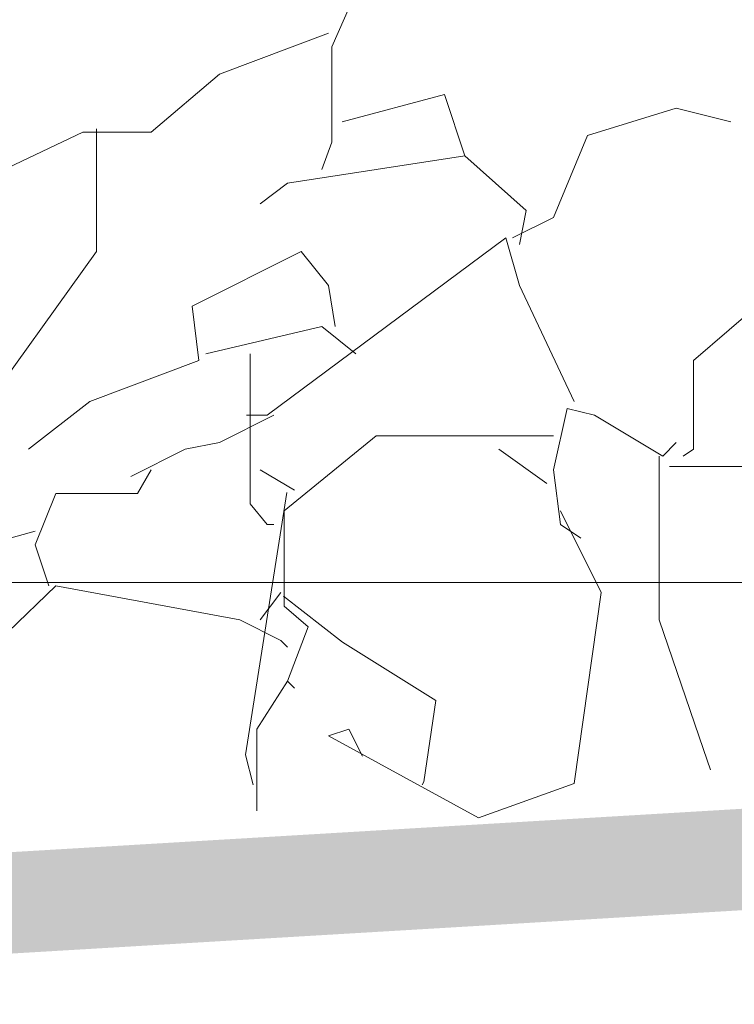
# Model space of a CAD drawing. Header units: millimetres. Extents: x 16698 to 93787, y -21104 to 39413.
# Tile 28 of 256: x 23161 to 23182, y 9741 to 9770. Entities that reach past the tile are written whole.
import ezdxf

# ---------------------------------------------------------------- set-up
doc = ezdxf.new("R2010")
doc.units = ezdxf.units.MM
doc.linetypes.add('HIDDEN', pattern=[9.525, 6.35, -3.175])
for name, color, linetype, lineweight in [('!MODUS_OPIS', 3, 'Continuous', 13), ('__MODUS_ŚCIANY', 2, 'Continuous', 35), ('_MODUS - zielen', 66, 'Continuous', 9), ('Widok', 1, 'Continuous', 15)]:
    doc.layers.add(name, color=color, linetype=linetype, lineweight=lineweight)

msp = doc.modelspace()

# ---------------------------------------------------------------- linework, layer by layer
at = {"layer": '!MODUS_OPIS', "linetype": 'HIDDEN', "ltscale": 2}
msp.add_lwpolyline([(23639.40184, 9753.23322), (22997.375, 9753.23322)], dxfattribs=at)
at = {"layer": '__MODUS_ŚCIANY', "ltscale": 2, "const_width": 3}
msp.add_lwpolyline([(22482.72843, 9742.23322), (23135.03227, 9742.23322), (23219.34561, 9747.23322), (23815.53999, 9747.23322)], dxfattribs=at)
at = {"layer": '_MODUS - zielen', "transparency": 33554687, "elevation": -6681.00084}
for points in [[(23173.86663, 9773.34608), (23172.85572, 9773.54818), (23170.63194, 9770.71849), (23169.92451, 9769.10141), (23169.92451, 9766.27171), (23169.62209, 9765.46317)], [(23169.82406, 9769.50574), (23166.58937, 9768.293), (23164.56861, 9766.57493), (23162.54785, 9766.57493), (23158.50528, 9764.65476), (23156.07953, 9762.22941), (23154.66468, 9758.79327), (23155.47256, 9757.58053), (23158.10029, 9757.58053), (23159.31316, 9757.98473), (23162.95179, 9763.03781), (23162.95179, 9766.47381), (23162.95179, 9766.67592)], [(23170.228, 9766.87802), (23173.25966, 9767.68656), (23173.86663, 9765.86751)], [(23181.74874, 9766.87802), (23180.13193, 9767.28235), (23177.5042, 9766.47381), (23176.49435, 9764.04846), (23175.28148, 9763.44215)], [(23175.48345, 9763.23992), (23175.68542, 9764.25056), (23173.86663, 9765.86751), (23168.61118, 9765.05897), (23167.80224, 9764.45266)], [(23177.10026, 9758.59117), (23175.48345, 9762.02717), (23175.07951, 9763.44215), (23168.00421, 9758.18684), (23167.3983, 9758.18684)], [(23170.02603, 9760.81443), (23169.82406, 9762.02717), (23169.01512, 9763.03781), (23165.78149, 9761.42087), (23165.98346, 9759.80392), (23162.74982, 9758.59117), (23160.92998, 9757.17619)], [(23182.75965, 9761.62297), (23180.63738, 9759.80392), (23180.63738, 9757.17619), (23180.3339, 9756.97409)], [(23170.63194, 9760.00602), (23169.62209, 9760.81443), (23166.18543, 9760.00602)], [(23167.49982, 9760.00602), (23167.49982, 9755.55924), (23168.00421, 9754.95281), (23168.20724, 9754.95281)], [(23177.30223, 9754.5486), (23176.69632, 9754.95281), (23176.49435, 9756.56989), (23176.89829, 9758.38894), (23177.70723, 9758.18684), (23179.72799, 9756.97409), (23180.13193, 9757.37843)], [(23168.20724, 9758.18684), (23166.58937, 9757.37843), (23165.57952, 9757.17619), (23163.9627, 9756.36778)], [(23176.49435, 9757.58053), (23174.27057, 9757.58053), (23171.23891, 9757.58053), (23168.50967, 9755.35714), (23168.50967, 9752.52732), (23169.21709, 9751.92101), (23168.61118, 9750.30393), (23168.81315, 9750.10183)], [(23179.92996, 9756.67087), (23182.75965, 9756.67087), (23183.97253, 9757.17619), (23185.1854, 9757.37843), (23186.19631, 9757.58053), (23187.00419, 9755.76135), (23187.20616, 9754.1444), (23184.78146, 9750.10183), (23184.98343, 9749.29329)], [(23174.87648, 9757.17619), (23176.29133, 9756.16568)], [(23179.62647, 9756.97409), (23179.62647, 9752.12311), (23180.94086, 9748.28278), (23181.14283, 9747.67634)], [(23164.56861, 9756.56989), (23164.16467, 9755.86246), (23161.73892, 9755.86246), (23161.13195, 9754.3465), (23161.53695, 9753.13375)], [(23167.80224, 9756.56989), (23168.81315, 9755.96345)], [(23168.58936, 9755.90103), (23167.36512, 9748.12481), (23167.59227, 9747.23322)], [(23176.69632, 9755.35714), (23177.9092, 9752.93152), (23177.10026, 9747.27213), (23174.27057, 9746.26149), (23169.82406, 9748.68698), (23170.42997, 9748.88908), (23170.83497, 9748.08054)], [(23161.13195, 9754.7507), (23157.49438, 9753.74006), (23155.57408, 9751.11247), (23155.57408, 9748.88908), (23156.07953, 9747.67634), (23161.73892, 9753.13375), (23167.19633, 9752.12311), (23168.40921, 9751.51667), (23168.61118, 9751.31457)], [(23168.40921, 9752.93152), (23167.80224, 9752.12311)], [(23172.60316, 9747.23322), (23172.64476, 9747.31998), (23173.00149, 9749.73822), (23170.23893, 9751.45769), (23168.49074, 9752.8304)], [(23168.61118, 9750.30393), (23167.70179, 9748.88908), (23167.70179, 9746.46359)]]:
    msp.add_lwpolyline(points, dxfattribs=at)
at = {"layer": 'Widok', "ltscale": 2}
msp.add_lwpolyline([(23134.90184, 9742.23322), (23134.90184, 9753.23322), (23217.90184, 9753.23322)], dxfattribs=at)

doc.saveas('drawing.dxf')
